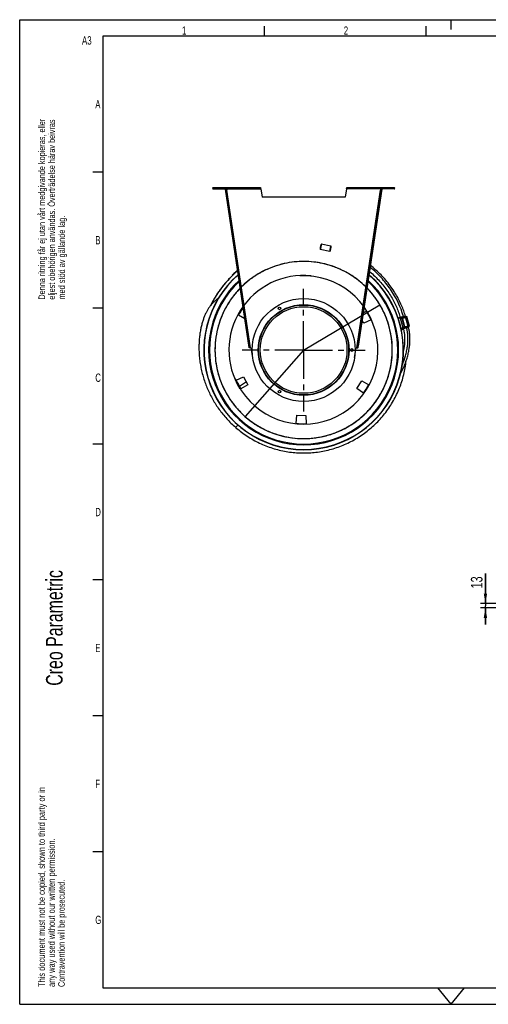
# Model space of a CAD drawing. Extents: x 0 to 420, y 0 to 297.
# Tile 1 of 14: x 0 to 141, y 0 to 297. Entities that reach past the tile are written whole.
import ezdxf

# ---------------------------------------------------------------- set-up
doc = ezdxf.new("R2010")
doc.units = 0
doc.header["$LTSCALE"] = 23.1
doc.linetypes.add('CENTER', pattern=[0.6, 0.375, -0.075, 0.075, -0.075])
doc.layers.get('0').update_dxf_attribs({"linetype": 'CONTINUOUS'})
for name, color, linetype in [('110528_DXF_CONTINUOUS_LINE', 7, 'CONTINUOUS'), ('110536_DXF_CONTINUOUS_LINE', 7, 'CONTINUOUS'), ('110660_DXF_CONTINUOUS_LINE', 7, 'CONTINUOUS'), ('AG_HOSE_75_8DXF_CONTINUOUS', 7, 'CONTINUOUS'), ('ASE_65-75-5_DXF_DIMENSION', 7, 'CONTINUOUS'), ('ASE_65-75-5_DXF_FORMAT', 7, 'CONTINUOUS'), ('G_ASE_DUMMY_DXF_CONTINUOUS', 7, 'CONTINUOUS'), ('GUIDE_75_DXF_CONTINUOUS_LI', 7, 'CONTINUOUS'), ('SPRING_DUMMY_DXF_AXIS', 7, 'CONTINUOUS'), ('SPRING_DUMMYDXF_CONTINUOUS', 7, 'CONTINUOUS')]:
    doc.layers.add(name, color=color, linetype=linetype)
doc.styles.get("Standard").update_dxf_attribs({"font": 'txt', "width": 0.7})
doc.dimstyles.new('DIMSTYLE_3', dxfattribs={"dimtxt": 3.5, "dimasz": 3, "dimexe": 1.5, "dimexo": 1, "dimgap": 0.875, "dimtad": 1, "dimdec": 3, "dimlfac": 10, "dimtxsty": 'STANDARD', "dimblk": '_ARROW_FILLED', "dimblk1": '_ARROW_FILLED', "dimblk2": '_ARROW_FILLED', "dimcen": 0.09, "dimazin": 3, "dimtp": 0.2, "dimtm": 0.2, "dimtfac": 1, "dimtdec": 3, "dimtofl": 0, "dimtmove": 0, "dimatfit": 3, "dimtolj": 1})

# ---------------------------------------------------------------- blocks, each defined once
blk = doc.blocks.new('SQS_LAGTEXT_BL0', base_point=(7.49, 145.42))
at = {"layer": 'ASE_65-75-5_DXF_FORMAT', "color": 7, "linetype": 'CONTINUOUS'}
for q in [(0, 14.98), (14.98, 0)]:
    blk.add_line((0, 0), q, dxfattribs=at)
for s, height, width, p in [('Denna ritning får ej utan vårt medgivande kopieras, eller', 1.9979, 0.687469, (7.64, 212.55)), ('eljest obehörigen användas. Överträdelse härav beivras', 1.9979, 0.686067, (10.63, 212.55)), ('med stöd av gällande lag.', 1.9979, 0.696, (13.63, 212.55)), ('Creo Parametric', 4.9947, 0.71746, (12.92, 96.09)), ('This document must not be copied, shown to third party or in', 1.9979, 0.704762, (7.58, 5.22)), ('any way used without our written permission.', 1.9979, 0.705628, (10.58, 5.22)), ('Contravention will be prosecuted.', 1.9979, 0.684704, (13.57, 5.22))]:
    blk.add_text(s, height=height, rotation=90, dxfattribs=dict(at, width=width)).set_placement(p)
blk = doc.blocks.new('_ARROW_FILLED')
at = {"color": 0, "linetype": 'BYBLOCK'}
blk.add_solid([(0, 0), (-1, 0.167), (-1, -0.167)], dxfattribs=at)
blk = doc.blocks.new('*D6')
at = {"layer": 'ASE_65-75-5_DXF_DIMENSION', "color": 2, "linetype": 'CONTINUOUS'}
for p, q in [((140.31, 120.85), (140.31, 129.93)), ((140.31, 129.93), (140.31, 120.2)), ((154.96, 120.85), (138.81, 120.85)), ((154.96, 119.55), (138.81, 119.55)), ((140.31, 114.55), (140.31, 120.2)), ((140.31, 119.55), (140.31, 114.55))]:
    blk.add_line(p, q, dxfattribs=at)
at = {"layer": 'ASE_65-75-5_DXF_DIMENSION', "color": 2, "linetype": 'CONTINUOUS', "xscale": 3, "yscale": 3, "zscale": 3}
for p, rotation in [((140.31, 120.85), 270), ((140.31, 119.55), 90)]:
    blk.add_blockref('_ARROW_FILLED', p, dxfattribs=dict(at, rotation=rotation))
at = {"layer": 'ASE_65-75-5_DXF_DIMENSION', "color": 2, "linetype": 'CONTINUOUS', "insert": (135.93, 125.43), "char_height": 3.5, "width": 6.75, "attachment_point": 1, "rotation": 90}
blk.add_mtext('13', dxfattribs=at)

msp = doc.modelspace()

# ---------------------------------------------------------------- linework, layer by layer
at = {"layer": '110528_DXF_CONTINUOUS_LINE', "color": 9, "linetype": 'CONTINUOUS'}
for p, q in [((112.0309, 211.44672), (112.09712, 211.48193)), ((59.05404, 183.27843), (58.98782, 183.24322))]:
    msp.add_line(p, q, dxfattribs=at)
at = {"layer": '110528_DXF_CONTINUOUS_LINE', "color": 3, "linetype": 'CONTINUOUS'}
for p, q in [((103.50763, 208.54926), (104.43915, 209.10897)), ((67.84215, 206.78972), (65.92145, 207.85438)), ((103.6337, 205.42779), (103.16927, 206.30127)), ((105.84757, 206.46013), (103.6337, 205.42779)), ((65.23737, 188.26502), (67.45124, 189.29736)), ((67.45124, 189.29736), (68.73961, 186.87427)), ((101.57277, 185.72772), (103.02703, 188.05503)), ((103.02703, 188.05503), (105.16349, 186.87077)), ((68.73961, 186.87427), (66.64579, 185.61618)), ((103.57373, 184.32662), (101.57277, 185.72772)), ((83.26864, 175.22907), (83.48153, 177.6625)), ((83.48153, 177.6625), (86.22418, 177.56672)), ((86.22418, 177.56672), (86.26681, 175.12437))]:
    msp.add_line(p, q, dxfattribs=at)
at = {"layer": '110528_DXF_CONTINUOUS_LINE', "color": 7, "linetype": 'CONTINUOUS'}
msp.add_arc((85.54247, 197.36258), 30.075, 130.9272188, 49.0727019, dxfattribs=at)
at = {"layer": '110528_DXF_CONTINUOUS_LINE', "color": 3, "linetype": 'CONTINUOUS'}
for radius, start, end in [(30, 131.0178646, 48.9819905), (22.25, 144.9125493, 151.8655687), (22.25, 24.1344313, 31.8655687), (22.25, 204.1344313, 211.8655687), (22.25, 324.1344313, 331.8655687), (22.25, 264.1344313, 271.8655687)]:
    msp.add_arc((85.54247, 197.36258), radius, start, end, dxfattribs=at)
at = {"layer": '110528_DXF_CONTINUOUS_LINE', "color": 9, "linetype": 'CONTINUOUS'}
for radius, start, end in [(28.61603, 132.7981077, 47.2023559), (28.36603, 133.1426079, 46.8576139)]:
    msp.add_arc((85.54247, 197.36258), radius, start, end, dxfattribs=at)
at = {"layer": '110536_DXF_CONTINUOUS_LINE', "color": 9, "linetype": 'CONTINUOUS'}
for p, q in [((58.31582, 245.96258), (58.31582, 246.36258)), ((62.35042, 245.96258), (72.60415, 245.96258)), ((69.56374, 198.03945), (62.40777, 245.58158)), ((108.73452, 245.96258), (98.48079, 245.96258)), ((101.5212, 198.03945), (108.67717, 245.58158)), ((112.76913, 245.96258), (112.76913, 246.36258)), ((68.24135, 204.13757), (68.43912, 204.16733)), ((102.84359, 204.13757), (102.64582, 204.16733)), ((68.62405, 201.59506), (68.82182, 201.62482)), ((102.46089, 201.59506), (102.26312, 201.62482)), ((69.09027, 198.49759), (69.28804, 198.52736)), ((69.09043, 198.49652), (69.28821, 198.52628)), ((101.99451, 198.49652), (101.79673, 198.52628)), ((101.99467, 198.49759), (101.7969, 198.52736))]:
    msp.add_line(p, q, dxfattribs=at)
at = {"layer": '110536_DXF_CONTINUOUS_LINE', "color": 3, "linetype": 'CONTINUOUS'}
for p, q in [((58.31582, 246.36258), (72.53112, 246.36258)), ((58.31582, 245.96258), (62.16582, 245.96258)), ((69.15061, 198.0967), (61.95269, 245.91759)), ((98.55382, 246.36258), (112.76913, 246.36258)), ((109.13225, 245.91759), (101.99467, 198.49759)), ((112.76913, 245.96258), (108.91913, 245.96258)), ((101.93433, 198.0967), (101.99467, 198.49759))]:
    msp.add_line(p, q, dxfattribs=at)
at = {"layer": '110536_DXF_CONTINUOUS_LINE', "color": 7, "linetype": 'CONTINUOUS'}
for p, q in [((58.31582, 246.16258), (72.53112, 246.16258)), ((61.95269, 245.91759), (62.15046, 245.94736)), ((69.34839, 198.12646), (62.15046, 245.94736)), ((62.16582, 245.96258), (62.16582, 246.16258)), ((62.21, 245.55181), (62.40777, 245.58158)), ((62.35042, 245.96258), (62.40777, 245.58158)), ((69.33716, 246.36258), (69.33716, 246.16258)), ((72.33716, 246.36258), (72.33716, 246.16258)), ((72.53112, 246.36258), (72.53112, 246.16258)), ((72.60415, 245.96258), (73.04247, 243.47673)), ((98.48079, 245.96258), (98.04247, 243.47673)), ((98.55382, 246.36258), (98.55382, 246.16258)), ((98.55382, 246.16258), (112.76913, 246.16258)), ((98.74778, 246.36258), (98.74778, 246.16258)), ((101.74778, 246.36258), (101.74778, 246.16258)), ((101.7969, 198.52736), (108.93448, 245.94736)), ((108.73452, 245.96258), (108.67717, 245.58158)), ((108.87494, 245.55181), (108.67717, 245.58158)), ((108.91913, 245.96258), (108.91913, 246.16258)), ((109.13225, 245.91759), (108.93448, 245.94736)), ((98.04247, 243.47673), (73.04247, 243.47673)), ((69.15061, 198.0967), (69.34839, 198.12646)), ((70.21512, 195.05553), (69.7635, 198.05597)), ((100.86982, 195.05553), (101.32144, 198.05597)), ((101.73655, 198.12646), (101.7969, 198.52736)), ((101.93433, 198.0967), (101.73655, 198.12646))]:
    msp.add_line(p, q, dxfattribs=at)
at = {"layer": '110536_DXF_CONTINUOUS_LINE', "color": 3, "linetype": 'CONTINUOUS'}
for centre, start, end in [((58.31582, 246.16258), 90, 270), ((112.76913, 246.16258), 270, 90)]:
    msp.add_arc(centre, 0.2, start, end, dxfattribs=at)
at = {"layer": '110536_DXF_CONTINUOUS_LINE', "color": 7, "linetype": 'CONTINUOUS'}
for centre, start, end in [((69.54024, 199.53926), 270.8975556, 278.5598113), ((101.5447, 199.53926), 261.4401887, 269.1024444)]:
    msp.add_arc(centre, 1.5, start, end, dxfattribs=at)
for points, knots in [([(62.29022, 246.16258), (62.29735, 246.16258), (62.3111, 246.13783), (62.32214, 246.09876), (62.33673, 246.03496), (62.34553, 245.98811), (62.35042, 245.96258)], [0, 0, 0, 0, 0.10102656, 0.317593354, 0.631910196, 1, 1, 1, 1]), ([(72.60415, 245.96258), (72.59821, 245.98812), (72.5875, 246.03526), (72.56978, 246.09856), (72.55613, 246.13956), (72.53905, 246.16258), (72.53112, 246.16258)], [0, 0, 0, 0, 0.362762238, 0.67352206, 0.890403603, 1, 1, 1, 1]), ([(98.48079, 245.96258), (98.48673, 245.98812), (98.49744, 246.03526), (98.51516, 246.09856), (98.52881, 246.13956), (98.54589, 246.16258), (98.55382, 246.16258)], [0, 0, 0, 0, 0.362762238, 0.67352206, 0.890403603, 1, 1, 1, 1]), ([(108.79472, 246.16258), (108.78759, 246.16258), (108.77384, 246.13783), (108.7628, 246.09876), (108.74821, 246.03496), (108.73941, 245.98811), (108.73452, 245.96258)], [0, 0, 0, 0, 0.10102656, 0.317593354, 0.631910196, 1, 1, 1, 1]), ([(69.56374, 198.03945), (69.53638, 198.04016), (69.48552, 198.04371), (69.41853, 198.05783), (69.36723, 198.08252), (69.35048, 198.11257), (69.34839, 198.12646)], [0, 0, 0, 0, 0.331658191, 0.615530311, 0.82972973, 1, 1, 1, 1]), ([(101.5212, 198.03945), (101.54856, 198.04016), (101.59943, 198.04371), (101.66641, 198.05783), (101.71771, 198.08252), (101.73446, 198.11257), (101.73655, 198.12646)], [0, 0, 0, 0, 0.331658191, 0.615530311, 0.82972973, 1, 1, 1, 1])]:
    msp.add_open_spline(points, degree=3, knots=knots, dxfattribs=at)
at = {"layer": '110536_DXF_CONTINUOUS_LINE', "color": 3, "linetype": 'CONTINUOUS'}
for points, knots in [([(72.60415, 245.96258), (72.59822, 246.01362), (72.58729, 246.10797), (72.57237, 246.21919), (72.55992, 246.29097), (72.55074, 246.32837), (72.54385, 246.35067), (72.5351, 246.36258), (72.53112, 246.36258)], [0, 0, 0, 0, 0.37570868, 0.695091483, 0.818353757, 0.911146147, 0.970916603, 1, 1, 1, 1]), ([(98.48079, 245.96258), (98.48672, 246.01362), (98.49765, 246.10797), (98.51257, 246.21919), (98.52502, 246.29097), (98.5342, 246.32837), (98.54109, 246.35067), (98.54984, 246.36258), (98.55382, 246.36258)], [0, 0, 0, 0, 0.37570868, 0.695091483, 0.818353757, 0.911146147, 0.970916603, 1, 1, 1, 1]), ([(69.56374, 198.03945), (69.51185, 198.03628), (69.41576, 198.03259), (69.30219, 198.03554), (69.22794, 198.04635), (69.18889, 198.05755), (69.16116, 198.07282), (69.15175, 198.08915), (69.15061, 198.0967)], [0, 0, 0, 0, 0.360165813, 0.666149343, 0.785569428, 0.878759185, 0.94710206, 1, 1, 1, 1]), ([(101.5212, 198.03945), (101.57309, 198.03628), (101.66918, 198.03259), (101.78275, 198.03554), (101.857, 198.04635), (101.89605, 198.05755), (101.92378, 198.07282), (101.93319, 198.08915), (101.93433, 198.0967)], [0, 0, 0, 0, 0.360165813, 0.666149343, 0.785569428, 0.878759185, 0.94710206, 1, 1, 1, 1])]:
    msp.add_open_spline(points, degree=3, knots=knots, dxfattribs=at)
at = {"layer": '110660_DXF_CONTINUOUS_LINE', "color": 9, "linetype": 'CONTINUOUS'}
for p, q in [((93.77346, 228.67237), (90.86805, 229.27587)), ((93.44806, 227.10581), (90.54265, 227.7093)), ((114.05027, 206.94101), (115.04393, 207.21495)), ((115.5096, 204.02062), (114.71764, 206.89326)), ((115.93883, 204.30716), (115.14379, 207.19096)), ((116.07389, 204.34937), (115.28193, 207.22201)), ((117.05205, 204.44585), (116.2601, 207.31849)), ((117.36715, 204.54971), (116.5752, 207.42236)), ((114.88024, 203.97581), (115.86228, 204.24655)), ((114.92926, 203.75923), (115.92123, 204.03271)), ((114.99097, 203.46387), (115.61413, 203.63566)), ((116.0079, 204.32268), (116.07389, 204.34937)), ((117.30116, 204.52303), (117.36715, 204.54971)), ((117.30551, 204.50723), (117.30116, 204.52303)), ((117.30551, 204.50723), (117.37586, 204.51813))]:
    msp.add_line(p, q, dxfattribs=at)
at = {"layer": '110660_DXF_CONTINUOUS_LINE', "color": 7, "linetype": 'CONTINUOUS'}
for p, q in [((113.99361, 207.10882), (114.99693, 207.38542)), ((115.05713, 207.16707), (114.99694, 207.3854)), ((115.14379, 207.19096), (115.05713, 207.16707)), ((116.5752, 207.42236), (115.28193, 207.22201)), ((117.42798, 204.54949), (116.63602, 207.42213)), ((115.72939, 203.8837), (114.94836, 203.66838)), ((115.59045, 203.72525), (114.97203, 203.55476)), ((114.99125, 203.46255), (115.61447, 203.63436)), ((115.93575, 204.31832), (115.84908, 204.29443)), ((115.93992, 203.96492), (115.84908, 204.29443)), ((117.36715, 204.54971), (116.07389, 204.34937)), ((117.06661, 204.39306), (117.37586, 204.51813))]:
    msp.add_line(p, q, dxfattribs=at)
at = {"layer": '110660_DXF_CONTINUOUS_LINE', "color": 3, "linetype": 'CONTINUOUS'}
for p, q in [((115.56458, 203.82115), (114.95173, 203.6522)), ((115.93883, 204.30716), (115.85216, 204.28326)), ((117.30116, 204.52303), (116.0079, 204.32268)), ((117.06225, 204.40885), (117.30551, 204.50723))]:
    msp.add_line(p, q, dxfattribs=at)
msp.add_arc((117.1942, 204.7825), 0.29692, 292.0170882, 292.4133499, dxfattribs=at)
at = {"layer": '110660_DXF_CONTINUOUS_LINE', "color": 9, "linetype": 'CONTINUOUS'}
for points, knots in [([(90.82046, 228.46867), (90.83043, 228.51664), (90.84877, 228.6113), (90.87169, 228.74997), (90.88908, 228.87989), (90.9005, 228.99672), (90.90532, 229.09599), (90.90451, 229.17635), (90.89609, 229.2307), (90.8853, 229.27167), (90.85055, 229.27888), (90.82434, 229.2456), (90.79497, 229.19911), (90.76223, 229.12571), (90.72711, 229.03274), (90.69106, 228.92102), (90.65527, 228.79493), (90.62107, 228.6586), (90.6002, 228.56447), (90.59023, 228.5165)], [0, 0, 0, 0, 0.089277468, 0.17567333, 0.256055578, 0.328171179, 0.389237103, 0.437858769, 0.472417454, 0.49342805, 0.50657195, 0.527582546, 0.562141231, 0.610762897, 0.671828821, 0.743944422, 0.82432667, 0.910722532, 1, 1, 1, 1]), ([(90.59023, 228.5165), (90.58027, 228.46852), (90.56193, 228.37387), (90.53901, 228.23519), (90.52162, 228.10528), (90.5102, 227.98845), (90.50538, 227.88918), (90.50618, 227.80881), (90.51461, 227.75447), (90.5254, 227.7135), (90.56014, 227.70629), (90.58636, 227.73957), (90.61573, 227.78606), (90.64847, 227.85946), (90.68359, 227.95243), (90.71964, 228.06414), (90.75542, 228.19024), (90.78963, 228.32657), (90.8105, 228.4207), (90.82046, 228.46867)], [0, 0, 0, 0, 0.089277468, 0.17567333, 0.256055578, 0.328171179, 0.389237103, 0.437858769, 0.472417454, 0.49342805, 0.50657195, 0.527582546, 0.562141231, 0.610762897, 0.671828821, 0.743944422, 0.82432667, 0.910722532, 1, 1, 1, 1]), ([(93.49564, 227.913), (93.48568, 227.86503), (93.46733, 227.77037), (93.44442, 227.6317), (93.42702, 227.50178), (93.4156, 227.38495), (93.41079, 227.28568), (93.41159, 227.20532), (93.42002, 227.15097), (93.43081, 227.11001), (93.46555, 227.10279), (93.49177, 227.13607), (93.52114, 227.18256), (93.55388, 227.25596), (93.589, 227.34893), (93.62505, 227.46065), (93.66083, 227.58675), (93.69504, 227.72307), (93.71591, 227.81721), (93.72587, 227.86518)], [0, 0, 0, 0, 0.089277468, 0.17567333, 0.256055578, 0.328171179, 0.389237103, 0.437858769, 0.472417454, 0.49342805, 0.50657195, 0.527582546, 0.562141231, 0.610762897, 0.671828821, 0.743944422, 0.82432667, 0.910722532, 1, 1, 1, 1]), ([(93.72587, 227.86518), (93.73584, 227.91315), (93.75418, 228.00781), (93.7771, 228.14648), (93.79449, 228.2764), (93.80591, 228.39323), (93.81073, 228.49249), (93.80992, 228.57286), (93.80149, 228.6272), (93.79071, 228.66817), (93.75596, 228.67539), (93.72975, 228.6421), (93.70038, 228.59561), (93.66763, 228.52221), (93.63252, 228.42924), (93.59647, 228.31753), (93.56068, 228.19143), (93.52648, 228.0551), (93.50561, 227.96097), (93.49564, 227.913)], [0, 0, 0, 0, 0.089277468, 0.17567333, 0.256055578, 0.328171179, 0.389237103, 0.437858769, 0.472417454, 0.49342805, 0.50657195, 0.527582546, 0.562141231, 0.610762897, 0.671828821, 0.743944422, 0.82432667, 0.910722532, 1, 1, 1, 1]), ([(115.46424, 207.1952), (115.41701, 207.18218), (115.32436, 207.15558), (115.1902, 207.11389), (115.06619, 207.07201), (114.95626, 207.0315), (114.86523, 206.99356), (114.79254, 206.96012), (114.74893, 206.93129), (114.71448, 206.90914), (114.72307, 206.878), (114.764, 206.87663), (114.81622, 206.87422), (114.89578, 206.88275), (114.99339, 206.89682), (115.10854, 206.91837), (115.2365, 206.94594), (115.37307, 206.97889), (115.46626, 207.00353), (115.5135, 207.01655)], [0, 0, 0, 0, 0.090153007, 0.177370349, 0.258461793, 0.331119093, 0.392489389, 0.441090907, 0.475147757, 0.494769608, 0.505230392, 0.524852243, 0.558909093, 0.607510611, 0.668880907, 0.741538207, 0.822629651, 0.909846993, 1, 1, 1, 1]), ([(115.5135, 207.01655), (115.56073, 207.02957), (115.65338, 207.05617), (115.78754, 207.09786), (115.91155, 207.13975), (116.02148, 207.18026), (116.11251, 207.21819), (116.18519, 207.25163), (116.22881, 207.28046), (116.26326, 207.30261), (116.25467, 207.33376), (116.21374, 207.33512), (116.16151, 207.33753), (116.08196, 207.329), (115.98435, 207.31493), (115.86919, 207.29338), (115.74124, 207.26581), (115.60467, 207.23286), (115.51147, 207.20823), (115.46424, 207.1952)], [0, 0, 0, 0, 0.090153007, 0.177370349, 0.258461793, 0.331119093, 0.392489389, 0.441090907, 0.475147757, 0.494769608, 0.505230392, 0.524852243, 0.558909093, 0.607510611, 0.668880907, 0.741538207, 0.822629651, 0.909846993, 1, 1, 1, 1]), ([(116.2562, 204.32256), (116.20897, 204.30954), (116.11632, 204.28294), (115.98215, 204.24125), (115.85814, 204.19936), (115.74821, 204.15886), (115.65718, 204.12092), (115.5845, 204.08748), (115.54088, 204.05865), (115.50644, 204.0365), (115.51502, 204.00535), (115.55595, 204.00399), (115.60818, 204.00158), (115.68773, 204.01011), (115.78534, 204.02418), (115.9005, 204.04573), (116.02845, 204.0733), (116.16503, 204.10625), (116.25822, 204.13089), (116.30545, 204.14391)], [0, 0, 0, 0, 0.090153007, 0.177370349, 0.258461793, 0.331119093, 0.392489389, 0.441090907, 0.475147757, 0.494769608, 0.505230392, 0.524852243, 0.558909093, 0.607510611, 0.668880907, 0.741538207, 0.822629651, 0.909846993, 1, 1, 1, 1]), ([(116.30545, 204.14391), (116.35268, 204.15693), (116.44533, 204.18353), (116.5795, 204.22522), (116.7035, 204.26711), (116.81344, 204.30761), (116.90446, 204.34555), (116.97715, 204.37899), (117.02076, 204.40782), (117.05521, 204.42997), (117.04662, 204.46112), (117.00569, 204.46248), (116.95347, 204.46489), (116.87392, 204.45636), (116.77631, 204.44229), (116.66115, 204.42074), (116.5332, 204.39317), (116.39662, 204.36022), (116.30343, 204.33558), (116.2562, 204.32256)], [0, 0, 0, 0, 0.090153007, 0.177370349, 0.258461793, 0.331119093, 0.392489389, 0.441090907, 0.475147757, 0.494769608, 0.505230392, 0.524852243, 0.558909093, 0.607510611, 0.668880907, 0.741538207, 0.822629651, 0.909846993, 1, 1, 1, 1])]:
    msp.add_open_spline(points, degree=3, knots=knots, dxfattribs=at)
at = {"layer": '110660_DXF_CONTINUOUS_LINE', "color": 7, "linetype": 'CONTINUOUS'}
for points, knots in [([(115.14379, 207.19096), (115.15633, 207.19442), (115.20198, 207.20641), (115.24813, 207.21677), (115.28193, 207.22201)], [0, 0, 0, 0, 0.275448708, 1, 1, 1, 1]), ([(116.5752, 207.42236), (116.58969, 207.4246), (116.60904, 207.42687), (116.62862, 207.42663), (116.6355, 207.42404), (116.63602, 207.42213)], [0, 0, 0, 0, 0.708411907, 0.904468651, 1, 1, 1, 1]), ([(115.72939, 203.8837), (115.74452, 203.89033), (115.81387, 203.91952), (115.8845, 203.94557), (115.93992, 203.96492)], [0, 0, 0, 0, 0.219647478, 1, 1, 1, 1]), ([(115.93575, 204.31832), (115.94828, 204.32178), (115.99393, 204.33377), (116.04009, 204.34413), (116.07389, 204.34937)], [0, 0, 0, 0, 0.275448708, 1, 1, 1, 1]), ([(117.36715, 204.54971), (117.38165, 204.55196), (117.40099, 204.55423), (117.42057, 204.55399), (117.42745, 204.5514), (117.42798, 204.54949)], [0, 0, 0, 0, 0.708411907, 0.904468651, 1, 1, 1, 1]), ([(117.42798, 204.54949), (117.4285, 204.54759), (117.42392, 204.54183), (117.40723, 204.53159), (117.38946, 204.52363), (117.37586, 204.51813)], [0, 0, 0, 0, 0.095531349, 0.291588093, 1, 1, 1, 1])]:
    msp.add_open_spline(points, degree=3, knots=knots, dxfattribs=at)
at = {"layer": '110660_DXF_CONTINUOUS_LINE', "color": 3, "linetype": 'CONTINUOUS'}
for points, knots in [([(115.93883, 204.30716), (115.94509, 204.30888), (115.96792, 204.31488), (115.991, 204.32006), (116.0079, 204.32268)], [0, 0, 0, 0, 0.275448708, 1, 1, 1, 1]), ([(117.30116, 204.52303), (117.30841, 204.52415), (117.31808, 204.52528), (117.32787, 204.52517), (117.33131, 204.52387), (117.33157, 204.52291)], [0, 0, 0, 0, 0.708370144, 0.904496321, 1, 1, 1, 1]), ([(117.33157, 204.52291), (117.3323, 204.52026), (117.32039, 204.51402), (117.31374, 204.51062), (117.30742, 204.50801)], [0, 0, 0, 0, 0.286872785, 1, 1, 1, 1])]:
    msp.add_open_spline(points, degree=3, knots=knots, dxfattribs=at)
at = {"layer": 'AG_HOSE_75_8DXF_CONTINUOUS', "color": 7, "linetype": 'CONTINUOUS'}
msp.add_line((64.11723, 219.85646), (64.02391, 219.95442), dxfattribs=at)
at = {"layer": 'AG_HOSE_75_8DXF_CONTINUOUS', "color": 9, "linetype": 'CONTINUOUS'}
for q in [(108.53573, 210.96409), (67.87768, 177.32146)]:
    msp.add_line((85.54247, 197.36258), q, dxfattribs=at)
at = {"layer": 'AG_HOSE_75_8DXF_CONTINUOUS', "color": 7, "linetype": 'CONTINUOUS'}
for points in [[(65.64837, 221.36459), (65.37524, 221.1453), (65.0915, 220.9102), (64.81333, 220.67236), (64.5407, 220.43184), (64.27365, 220.18877), (64.02391, 219.95443)], [(59.78573, 212.88931), (59.751, 212.8669), (59.60086, 212.76575), (59.45251, 212.66143), (59.30616, 212.5541), (59.16132, 212.44336), (59.01811, 212.32929), (58.87671, 212.21194), (58.73664, 212.09088), (58.59802, 211.96618), (58.46098, 211.83788), (58.32514, 211.70555), (58.19059, 211.56915), (58.05753, 211.42877), (57.92573, 211.28412), (57.79531, 211.13519), (57.66638, 210.98204), (57.53885, 210.82443), (57.41281, 210.66235), (57.28832, 210.49578), (57.16524, 210.32444), (57.04367, 210.14834), (56.92374, 209.96758), (56.80537, 209.78194), (56.68857, 209.59132), (56.5734, 209.39573), (56.45984, 209.19507), (56.34789, 208.98918), (56.23755, 208.77796), (56.12886, 208.56137), (56.02183, 208.33922), (55.91652, 208.11146), (55.81312, 207.87825), (55.71163, 207.63944), (55.6121, 207.39496), (55.51472, 207.14516), (55.41951, 206.88992), (55.32652, 206.62918), (55.236, 206.36333), (55.14799, 206.09237), (55.06252, 205.81616), (54.97974, 205.53498), (54.89969, 205.24879), (54.82242, 204.95752), (54.74808, 204.66142), (54.67673, 204.36045), (54.60844, 204.0546), (54.54331, 203.74409), (54.48142, 203.42897), (54.42283, 203.10918), (54.36764, 202.7848), (54.31594, 202.45601), (54.2678, 202.12263), (54.22324, 201.78425), (54.18236, 201.44089), (54.14527, 201.09251), (54.11205, 200.73862), (54.08283, 200.37921), (54.05776, 200.01427), (54.03694, 199.64331), (54.02056, 199.26629), (54.00878, 198.88323), (54.00178, 198.49367), (53.99978, 198.09759), (54.00298, 197.695), (54.01162, 197.28547), (54.0245, 196.9048)], [(54.02449, 196.90488), (54.02731, 196.83633), (54.04889, 196.39722), (54.07672, 195.95698), (54.11081, 195.51582), (54.15115, 195.07412), (54.19776, 194.63203), (54.25064, 194.18968), (54.30977, 193.74747), (54.37515, 193.30553), (54.44678, 192.86404), (54.52459, 192.42338), (54.60858, 191.98371), (54.69871, 191.54517), (54.79492, 191.10806), (54.89716, 190.67261), (55.0054, 190.23887), (55.11961, 189.80692), (55.23974, 189.37691), (55.36575, 188.94895), (55.49763, 188.52305), (55.63533, 188.09934), (55.77881, 187.67794), (55.92805, 187.25884), (56.08302, 186.84217), (56.24367, 186.42803), (56.40999, 186.01639), (56.58194, 185.60736), (56.75947, 185.20104), (56.94262, 184.79734), (57.13135, 184.39634), (57.3256, 183.99814), (57.52542, 183.60267), (57.73075, 183.21), (57.94155, 182.82025), (58.15787, 182.43331), (58.37966, 182.04928), (58.60689, 181.66825), (58.83964, 181.29006), (59.07787, 180.9148), (59.32154, 180.54256), (59.57077, 180.17318), (59.82551, 179.80675), (60.08575, 179.44333), (60.35159, 179.08281), (60.62302, 178.72524), (60.9, 178.37071), (61.18264, 178.01911), (61.47094, 177.67049), (61.76486, 177.32495), (62.06453, 176.98239), (62.36992, 176.64287), (62.68103, 176.30648), (62.99796, 175.97313), (63.32071, 175.6429), (63.64925, 175.31585), (63.98371, 174.99192), (64.32411, 174.67114), (64.67041, 174.35362), (65.00132, 174.05817)]]:
    msp.add_lwpolyline(points, dxfattribs=at)
for centre, radius, start, end in [((85.5415, 197.36355), 31.06361, 129.7767422, 154.2738677), ((85.4975, 197.31158), 30.99701, 228.606177, 228.994118)]:
    msp.add_arc(centre, radius, start, end, dxfattribs=at)
at = {"layer": 'AG_HOSE_75_8DXF_CONTINUOUS', "color": 9, "linetype": 'CONTINUOUS'}
for radius, start, end in [(22.5, 84.2140078, 211.3452999), (22.365, 202.6542441, 92.9052441)]:
    msp.add_arc((85.54247, 197.36258), radius, start, end, dxfattribs=at)
for points, knots in [([(67.87768, 177.32146), (69.13357, 176.21448), (71.9739, 174.15022), (76.81986, 171.91529), (82.3022, 170.64137), (87.93843, 170.55256), (93.60632, 171.6822), (98.91615, 173.98391), (102.98502, 176.95201), (105.84108, 179.89719), (108.23594, 183.04126), (110.5267, 187.34636), (111.83653, 191.96677), (112.27043, 195.8797), (112.27154, 198.91792), (111.91295, 202.01837), (111.18812, 205.05425), (110.14686, 207.90819), (108.79815, 210.63035), (107.09954, 213.24888), (105.04901, 215.70967), (102.71825, 217.90692), (100.10843, 219.83671), (97.16456, 221.50028), (94.17469, 222.71107), (91.26072, 223.50558), (88.49486, 223.96472), (85.61937, 224.13151), (82.66742, 223.9773), (79.75058, 223.49759), (76.82528, 222.67802), (73.93685, 221.49531), (71.20962, 219.9774), (68.74301, 218.20398), (66.48633, 216.17012), (64.42393, 213.82736), (62.60847, 211.18838), (61.12245, 208.35076), (59.96932, 205.3167), (59.16276, 202.03288), (58.79609, 198.75187), (58.83292, 195.57934), (59.20175, 192.56381), (59.93516, 189.53), (61.05294, 186.52821), (62.52249, 183.68202), (64.34403, 180.99554), (66.56906, 178.44929), (69.07407, 176.23889), (71.83196, 174.35974), (74.71409, 172.86496), (77.92581, 171.67813), (81.26608, 170.91609), (84.76665, 170.58382), (88.28299, 170.707), (91.93997, 171.33422), (95.19702, 172.3787), (98.02726, 173.69225), (100.43753, 175.12458), (102.74306, 176.85107), (104.90007, 178.87223), (106.82038, 181.11956), (108.52803, 183.63212), (109.97336, 186.39851), (111.07936, 189.31717), (111.82139, 192.26312), (112.23504, 195.27278), (112.30101, 198.3933), (111.98723, 201.58104), (111.29357, 204.70821), (110.21879, 207.7709), (108.71807, 210.80106), (106.8829, 213.54543), (104.80925, 215.94674), (102.58305, 218.01398), (100.06637, 219.86013), (97.27654, 221.43398), (94.31814, 222.66207), (91.19365, 223.54115), (87.85116, 224.05289), (84.51119, 224.12739), (81.1915, 223.78562), (78.02466, 223.06995), (74.80443, 221.90639), (71.75983, 220.33523), (68.8698, 218.33221), (66.26137, 215.97089), (63.8704, 213.13356), (62.01392, 210.17103), (60.64584, 207.19808), (59.68672, 204.31542), (59.0492, 201.26003), (58.77268, 198.06884), (58.88067, 194.86748), (59.37513, 191.65956), (60.29425, 188.40543), (61.61027, 185.33476), (63.29674, 182.455), (65.26017, 179.86928), (67.65337, 177.42055), (70.34477, 175.30053), (73.36519, 173.5001), (76.59502, 172.10445), (80.168, 171.10387), (83.67253, 170.63664), (87.10965, 170.6296), (90.33395, 171.01056), (93.65809, 171.8314), (96.85015, 173.07594), (99.9336, 174.76614), (102.77439, 176.84208), (105.44871, 179.41416), (107.68123, 182.26481), (109.50657, 185.38655), (110.87502, 188.62803), (111.84548, 192.20938), (112.30524, 195.89399), (112.24306, 199.70395), (111.64757, 203.47058), (110.44858, 207.30815), (109.25251, 209.75239), (108.53573, 210.96409)], [0, 0, 0, 0, 0.012222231, 0.025459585, 0.038696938, 0.053033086, 0.066270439, 0.080606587, 0.094942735, 0.102719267, 0.110495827, 0.12373318, 0.138069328, 0.145248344, 0.152427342, 0.160203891, 0.167980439, 0.175159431, 0.182338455, 0.190115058, 0.197891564, 0.205668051, 0.213444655, 0.221531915, 0.23029213, 0.236919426, 0.243546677, 0.250725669, 0.257904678, 0.265083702, 0.27226269, 0.280039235, 0.287815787, 0.294994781, 0.302173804, 0.309950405, 0.317726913, 0.325503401, 0.333280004, 0.341367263, 0.350127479, 0.357306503, 0.364485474, 0.372262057, 0.38003859, 0.38781508, 0.395591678, 0.403678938, 0.412439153, 0.419905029, 0.427992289, 0.436079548, 0.444839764, 0.452927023, 0.461687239, 0.470447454, 0.479936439, 0.486563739, 0.493190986, 0.500369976, 0.507548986, 0.514728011, 0.521906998, 0.529683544, 0.537460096, 0.544639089, 0.551818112, 0.559594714, 0.567371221, 0.57514771, 0.582924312, 0.591011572, 0.599771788, 0.606950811, 0.614129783, 0.621906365, 0.629682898, 0.637459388, 0.645235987, 0.653323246, 0.662083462, 0.669549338, 0.677636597, 0.685723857, 0.694484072, 0.702571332, 0.711331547, 0.720091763, 0.729580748, 0.736759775, 0.743938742, 0.751715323, 0.759491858, 0.767268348, 0.775044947, 0.783132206, 0.791892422, 0.799358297, 0.807445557, 0.815532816, 0.824293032, 0.832380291, 0.841140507, 0.849900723, 0.859389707, 0.866855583, 0.874942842, 0.883030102, 0.891790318, 0.899877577, 0.908637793, 0.917398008, 0.926886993, 0.934974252, 0.943734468, 0.952494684, 0.961983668, 0.970743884, 0.980232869, 0.989721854, 1, 1, 1, 1]), ([(65.76531, 174.70569), (65.66506, 174.60559), (65.52313, 174.46631), (65.34252, 174.29874), (65.23601, 174.20457), (65.14884, 174.13325), (65.08872, 174.08921), (65.04937, 174.06651), (65.02703, 174.05632), (65.00767, 174.05257), (65.00132, 174.05817)], [0, 0, 0, 0, 0.420275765, 0.589877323, 0.730808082, 0.842167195, 0.923429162, 0.952813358, 0.974907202, 1, 1, 1, 1])]:
    msp.add_open_spline(points, degree=3, knots=knots, dxfattribs=at)
at = {"layer": 'AG_HOSE_75_8DXF_CONTINUOUS', "color": 7, "linetype": 'CONTINUOUS'}
for points, knots in [([(65.66738, 221.23741), (64.8173, 220.52977), (63.19133, 219.02249), (61.00917, 216.51467), (59.10583, 213.78917), (58.03832, 211.84595), (57.55819, 210.84952)], [0, 0, 0, 0, 0.249999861, 0.500000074, 0.750000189, 1, 1, 1, 1]), ([(65.15923, 173.91993), (66.22376, 172.99436), (68.48208, 171.28616), (72.18401, 169.21), (76.13424, 167.65534), (80.25904, 166.65235), (84.48191, 166.21957), (88.72444, 166.36399), (92.90793, 167.08421), (96.95464, 168.36641), (100.7898, 170.18618), (104.34171, 172.51084), (107.54497, 175.29636), (110.33969, 178.49162), (112.67456, 182.03675), (114.50583, 185.86664), (115.79911, 189.90916), (116.28769, 192.69829), (116.43571, 194.10112)], [0, 0, 0, 0, 0.062500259, 0.125000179, 0.187500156, 0.250000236, 0.31250014, 0.375000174, 0.437500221, 0.500000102, 0.562500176, 0.625000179, 0.68750004, 0.750000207, 0.812500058, 0.875000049, 0.937500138, 1, 1, 1, 1])]:
    msp.add_open_spline(points, degree=3, knots=knots, dxfattribs=at)
at = {"layer": 'ASE_65-75-5_DXF_FORMAT', "color": 7, "linetype": 'CONTINUOUS'}
for p, q in [((-0.00158, -0.00152), (-0.00158, 296.99848)), ((-0.00158, 296.99848), (419.99842, 296.99848)), ((73.74842, 291.99848), (73.74842, 294.99848)), ((122.49842, 291.99848), (122.49842, 294.99848)), ((129.99842, 293.99848), (129.99842, 296.99848)), ((24.99842, 291.99848), (24.99842, 4.99848)), ((414.99842, 291.99848), (24.99842, 291.99848)), ((24.99842, 250.99848), (21.99842, 250.99848)), ((24.99842, 209.99848), (21.99842, 209.99848)), ((24.99842, 168.99848), (21.99842, 168.99848)), ((24.99842, 127.99848), (21.99842, 127.99848)), ((24.99842, 86.99848), (21.99842, 86.99848)), ((24.99842, 45.99848), (21.99842, 45.99848)), ((24.99842, 4.99848), (414.99842, 4.99848)), ((129.99842, -0.00152), (126.00182, 4.99848)), ((129.99842, -0.00152), (133.99502, 4.99848)), ((-0.00158, -0.00152), (419.99842, -0.00152))]:
    msp.add_line(p, q, dxfattribs=at)
at = {"layer": 'G_ASE_DUMMY_DXF_CONTINUOUS', "color": 7, "linetype": 'CONTINUOUS'}
msp.add_line((68.28317, 187.73273), (66.20145, 186.36436), dxfattribs=at)
at = {"layer": 'GUIDE_75_DXF_CONTINUOUS_LI', "color": 9, "linetype": 'CONTINUOUS'}
for p, q in [((115.66105, 207.28074), (115.60395, 207.48785)), ((116.52929, 204.13137), (116.45736, 204.39231))]:
    msp.add_line(p, q, dxfattribs=at)
at = {"layer": 'GUIDE_75_DXF_CONTINUOUS_LI', "color": 7, "linetype": 'CONTINUOUS'}
for p, q in [((116.24554, 207.37129), (116.1941, 207.55788)), ((115.5602, 203.83706), (115.57699, 203.77616)), ((117.11944, 204.2014), (117.04185, 204.48285))]:
    msp.add_line(p, q, dxfattribs=at)
for points in [[(116.1941, 207.55788), (116.08553, 207.93931), (115.96435, 208.3392), (115.83441, 208.74286), (115.69547, 209.15032), (115.54742, 209.56127), (115.39029, 209.97506), (115.22395, 210.39153), (115.04826, 210.81052), (114.86332, 211.23141), (114.66903, 211.65401), (114.46531, 212.07815), (114.25229, 212.50326), (114.02992, 212.92911), (113.79814, 213.35556), (113.55709, 213.78209), (113.30674, 214.20851), (113.04707, 214.63463), (112.77825, 215.05997), (112.50026, 215.48432), (112.21311, 215.90749), (111.91697, 216.32899), (111.61182, 216.74871), (111.29773, 217.16634), (110.97512, 217.58118), (110.64398, 217.9931), (110.30444, 218.4018), (109.95719, 218.80635), (109.60234, 219.20656), (109.23998, 219.60224), (108.87088, 219.99251), (108.49519, 220.37721), (108.11305, 220.75616), (107.72526, 221.12858), (107.33199, 221.49431), (106.9334, 221.85322), (106.53031, 222.20462), (106.1229, 222.54839), (105.71137, 222.88442), (105.67023, 222.91692)], [(105.3924, 221.07114), (105.49923, 220.98092), (105.88195, 220.64704), (106.26043, 220.30601), (106.63393, 219.95846), (107.00229, 219.60451), (107.36529, 219.24433), (107.72219, 218.87867), (108.07284, 218.5077), (108.41708, 218.13161), (108.7542, 217.75123), (109.08409, 217.36677), (109.40663, 216.97842), (109.72117, 216.58708), (110.02756, 216.19305), (110.32582, 215.79647), (110.61553, 215.39801), (110.89661, 214.99799), (111.16907, 214.59654), (111.43273, 214.19412), (111.68758, 213.79094), (111.93362, 213.38721), (112.17066, 212.98342), (112.39876, 212.57976), (112.61793, 212.17643), (112.82803, 211.77397), (113.02913, 211.37254), (113.2213, 210.97235), (113.40439, 210.57402), (113.57851, 210.17768), (113.74375, 209.78354), (113.90002, 209.39224), (114.04747, 209.00394), (114.18622, 208.61879), (114.31625, 208.23748), (114.43766, 207.86032), (114.5507, 207.48727), (114.61005, 207.27876)], [(114.75627, 190.22155), (114.85523, 190.40717), (115.05901, 190.80559), (115.25323, 191.20164), (115.43867, 191.59624), (115.61429, 191.98652), (115.77979, 192.37088), (115.936, 192.75024), (116.08364, 193.12561), (116.2229, 193.4967), (116.35396, 193.86329), (116.47747, 194.22651), (116.59363, 194.58637), (116.70249, 194.94248), (116.80441, 195.29538), (116.89951, 195.64505), (116.98786, 195.9912), (117.06963, 196.33398), (117.14492, 196.67329), (117.21382, 197.00898), (117.27645, 197.34119), (117.33292, 197.66981), (117.38331, 197.99474), (117.42774, 198.31611), (117.46629, 198.63383), (117.49905, 198.94782), (117.52613, 199.2582), (117.54759, 199.56491), (117.56352, 199.86786), (117.57401, 200.16721), (117.57912, 200.46288), (117.5789, 200.75481), (117.57342, 201.04313), (117.56273, 201.32783), (117.54688, 201.6088), (117.52592, 201.88613), (117.4999, 202.15975), (117.46889, 202.42963), (117.43293, 202.69578), (117.39207, 202.95816), (117.34637, 203.21675), (117.29588, 203.4716), (117.24062, 203.72272), (117.18067, 203.97005), (117.11944, 204.2014)], [(115.57699, 203.77616), (115.63079, 203.57263), (115.68347, 203.35451), (115.73192, 203.13298), (115.77612, 202.90813), (115.81605, 202.67999), (115.85169, 202.44848), (115.88303, 202.21368), (115.91002, 201.97563), (115.93265, 201.73429), (115.95088, 201.48974), (115.96467, 201.24201), (115.974, 200.99105), (115.97882, 200.73694), (115.9791, 200.47972), (115.97478, 200.21928), (115.96582, 199.95568), (115.95218, 199.68899), (115.93379, 199.41908), (115.91061, 199.14605), (115.88261, 198.86996), (115.8497, 198.59067), (115.81184, 198.30827), (115.76898, 198.02285), (115.72102, 197.73426), (115.66789, 197.44258), (115.61626, 197.18184)]]:
    msp.add_lwpolyline(points, dxfattribs=at)
at = {"layer": 'GUIDE_75_DXF_CONTINUOUS_LI', "color": 9, "linetype": 'CONTINUOUS'}
msp.add_arc((116.41796, 202.31028), 1.7123, 113.0246428, 114.3817887, dxfattribs=at)
for points, knots in [([(115.60395, 207.48785), (114.80154, 210.3984), (112.73893, 214.55714), (108.95257, 219.27321), (106.74731, 221.35954), (105.58035, 222.31884)], [0, 0, 0, 0, 0.499717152, 0.749962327, 1, 1, 1, 1]), ([(115.01591, 207.31631), (115.06135, 207.33216), (115.25524, 207.39637), (115.45222, 207.45118), (115.60395, 207.48785)], [0, 0, 0, 0, 0.235646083, 1, 1, 1, 1]), ([(115.60395, 207.48785), (115.68036, 207.50631), (115.81873, 207.53711), (115.98228, 207.56496), (116.08621, 207.57558), (116.13997, 207.57608), (116.17411, 207.57359), (116.19247, 207.56378), (116.1941, 207.55788)], [0, 0, 0, 0, 0.391080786, 0.705459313, 0.823669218, 0.912054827, 0.969547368, 1, 1, 1, 1]), ([(115.2925, 192.95271), (115.65418, 193.83042), (116.12339, 195.17986), (116.57673, 197.02773), (117.06561, 199.83279), (117.03438, 202.29928), (116.52929, 204.13137)], [0, 0, 0, 0, 0.249755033, 0.374814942, 0.500011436, 1, 1, 1, 1]), ([(115.57699, 203.77616), (115.57543, 203.78183), (115.58523, 203.7989), (115.62945, 203.8307), (115.67542, 203.85367), (115.7111, 203.86986)], [0, 0, 0, 0, 0.104958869, 0.300270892, 1, 1, 1, 1]), ([(115.74823, 203.88617), (115.76184, 203.89196), (115.82274, 203.91708), (115.88456, 203.93992), (115.93277, 203.95685)], [0, 0, 0, 0, 0.224446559, 1, 1, 1, 1]), ([(115.93277, 203.95685), (115.97868, 203.97298), (116.17531, 204.03842), (116.37517, 204.09412), (116.52929, 204.13137)], [0, 0, 0, 0, 0.234827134, 1, 1, 1, 1]), ([(116.52929, 204.13137), (116.6057, 204.14983), (116.74408, 204.18063), (116.90763, 204.20848), (117.01155, 204.2191), (117.06532, 204.2196), (117.09946, 204.21711), (117.11782, 204.2073), (117.11944, 204.2014)], [0, 0, 0, 0, 0.391080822, 0.705459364, 0.823669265, 0.912054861, 0.969547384, 1, 1, 1, 1])]:
    msp.add_open_spline(points, degree=3, knots=knots, dxfattribs=at)
at = {"layer": 'SPRING_DUMMY_DXF_AXIS', "color": 7, "linetype": 'CENTER'}
for q in [(85.54247, 215.86258), (67.04247, 197.36258), (104.04247, 197.36258), (85.54247, 178.86258)]:
    msp.add_line((85.54247, 197.36258), q, dxfattribs=at)
at = {"layer": 'SPRING_DUMMYDXF_CONTINUOUS', "color": 7, "linetype": 'CONTINUOUS'}
for centre, radius in [((85.54247, 197.36258), 15.5), ((85.54247, 197.36258), 13.6767), ((78.29247, 209.91994), 0.40729), ((100.04247, 197.36258), 0.40729), ((78.29247, 184.80521), 0.40729)]:
    msp.add_circle(centre, radius, dxfattribs=at)
at = {"layer": 'SPRING_DUMMYDXF_CONTINUOUS', "color": 9, "linetype": 'CONTINUOUS'}
for radius in [13.55757, 13.05769]:
    msp.add_circle((85.54247, 197.36258), radius, dxfattribs=at)

# ---------------------------------------------------------------- block references
at = {"layer": 'ASE_65-75-5_DXF_FORMAT', "color": 7, "linetype": 'CONTINUOUS'}
msp.add_blockref('SQS_LAGTEXT_BL0', (7.49052, 145.42059), dxfattribs=at)

# ---------------------------------------------------------------- texts
at = {"layer": 'ASE_65-75-5_DXF_FORMAT', "color": 7, "linetype": 'CONTINUOUS', "attachment_point": 1}
for s, insert, char_height, width in [('1', (48.88927, 294.97512), 2.5, 2.1428571), ('2', (97.63927, 294.97512), 2.5, 2.9464286), ('A3', (18.7533, 292.01112), 2.55, 6.0107143), ('A', (22.77171, 272.73026), 2.5, 3.2142857), ('B', (22.77171, 231.73026), 2.5, 2.9464286), ('C', (22.77171, 190.25526), 2.5, 3.125), ('D', (22.77171, 149.73026), 2.5, 3.3928571), ('E', (22.77171, 108.73026), 2.5, 2.6785714), ('F', (22.77171, 67.73026), 2.5, 2.6785714), ('G', (22.77171, 26.73026), 2.5, 2.9464286)]:
    msp.add_mtext(s, dxfattribs=dict(at, insert=insert, char_height=char_height, width=width))

# ---------------------------------------------------------------- dimensions: what is measured, and where the dimension line sits
at = {"layer": 'ASE_65-75-5_DXF_DIMENSION', "color": 2, "linetype": 'CONTINUOUS'}
dim = msp.add_linear_dim(base=(140.30713, 119.5542), p1=(155.95713, 120.8542), p2=(155.95713, 119.5542), angle=270, dimstyle='DIMSTYLE_3', dxfattribs=at)
dim.commit()
dim.dimension.update_dxf_attribs({"geometry": '*D6', "text_midpoint": (140.30713, 127.18236), "dimtype": 160})

doc.saveas('drawing.dxf')
